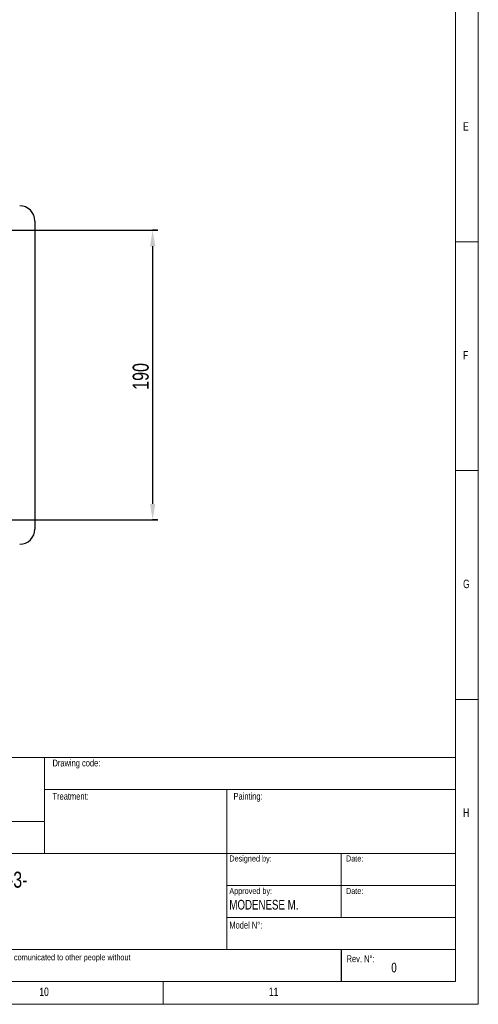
# Model space of a CAD drawing. Header units: millimetres. Extents: x 5 to 589, y 5 to 415.
# Tile 8 of 18: x 489 to 589, y 5 to 220. Entities that reach past the tile are written whole.
import ezdxf

# ---------------------------------------------------------------- set-up
doc = ezdxf.new("R2010")
doc.units = ezdxf.units.MM
doc.header["$PDSIZE"] = -1
doc.layers.add('CONTORNO', color=179, linetype='Continuous')
doc.layers.add('QUOTE', color=1, linetype='Continuous')
doc.styles.add('SLDTEXTSTYLE0', font='TXT', dxfattribs={"width": 0.75})
doc.dimstyles.new('SLDDIMSTYLE0', dxfattribs={"dimtxt": 3.5, "dimasz": 3.5, "dimexe": 0, "dimexo": 0.0625, "dimgap": 0.875, "dimtad": 1, "dimdec": 1, "dimlfac": 3, "dimrnd": 1e-09, "dimzin": 12, "dimdsep": 46, "dimtxsty": 'SLDTEXTSTYLE0', "dimsah": 1, "dimcen": 0.09, "dimadec": 0, "dimazin": 3, "dimtfac": 1, "dimtdec": 3, "dimtofl": 0, "dimtmove": 0, "dimatfit": 3, "dimfxl": 1, "dimfrac": 2, "dimtolj": 1, "dimtzin": 12, "dimarcsym": 0})

# ---------------------------------------------------------------- blocks, each defined once
blk = doc.blocks.new('SW_NOTE_0')
at = {"color": 0, "linetype": 'Continuous', "lineweight": 0, "char_height": 1.3229, "attachment_point": 1, "style": 'SLDTEXTSTYLE0'}
for s, insert in [('This document belongs to OLI Spa / Visam Srl : it must not be comunicated to other people without', (0, 1.71)), ('authorization', (0, -0.06))]:
    blk.add_mtext(s, dxfattribs=dict(at, insert=insert))
blk = doc.blocks.new('SW_NOTE_2')
at = {"color": 0, "linetype": 'Continuous', "lineweight": 0, "char_height": 3.5, "attachment_point": 1, "style": 'SLDTEXTSTYLE0'}
for s, insert in [('MVE1600-3-36_MVE2000-3-', (0, 4.51)), ('36_MVE2300-3-36-60A0', (0, -0.01))]:
    blk.add_mtext(s, dxfattribs=dict(at, insert=insert))
blk = doc.blocks.new('_D_1')
at = {"layer": 'Defpoints', "color": 0}
for p in [(519.32, 174.32), (518.18, 110.99), (519.32, 110.99)]:
    blk.add_point(p, dxfattribs=at)
at = {"layer": 'QUOTE', "color": 0, "lineweight": -2}
for p, q in [((519.26, 174.32), (518.18, 174.32)), ((518.18, 170.82), (518.18, 114.49)), ((519.26, 110.99), (518.18, 110.99))]:
    blk.add_line(p, q, dxfattribs=at)
at = {"layer": 'QUOTE', "color": 0}
for points in [[(517.6, 170.82), (518.77, 170.82), (518.18, 174.32)], [(517.6, 114.49), (518.77, 114.49), (518.18, 110.99)]]:
    blk.add_solid(points, dxfattribs=at)
at = {"layer": 'QUOTE', "color": 0, "insert": (513.81, 142.35), "char_height": 3.5, "attachment_point": 2, "rotation": 90, "style": 'SLDTEXTSTYLE0'}
blk.add_mtext('\\A1;190', dxfattribs=at)

msp = doc.modelspace()

# ---------------------------------------------------------------- linework, layer by layer
at = {"color": 7, "linetype": 'Continuous', "lineweight": 18}
for p, q in [((589.403, 5.095), (589.403, 415.077)), ((584.403, 10.057), (584.403, 410.039)), ((589.403, 171.761), (584.403, 171.761)), ((589.403, 121.761), (584.403, 121.761)), ((589.403, 71.761), (584.403, 71.761)), ((402.204, 59.057), (584.404, 59.057)), ((494.536, 59.057), (494.536, 38.057)), ((534.404, 52.057), (494.536, 52.057)), ((534.404, 52.057), (534.404, 17.057)), ((584.404, 52.057), (534.404, 52.057)), ((494.536, 45.057), (402.204, 45.057)), ((494.536, 38.057), (402.204, 38.057)), ((494.536, 38.057), (584.404, 38.057)), ((559.404, 38.057), (559.404, 24.057)), ((534.404, 31.057), (584.404, 31.057)), ((534.404, 24.057), (584.404, 24.057)), ((442.692, 17.057), (584.404, 17.057)), ((10.014, 10.057), (584.403, 10.057)), ((520.514, 10.095), (520.514, 5.095)), ((5.014, 5.095), (589.403, 5.095))]:
    msp.add_line(p, q, dxfattribs=at)
at = {"color": 7}
msp.add_line((492.433, 176.321), (492.433, 108.987), dxfattribs=at)
for centre, start, end in [((489.1, 176.321), 0, 90), ((489.1, 108.987), 270, 0)]:
    msp.add_arc(centre, 3.333, start, end, dxfattribs=at)
at = {"layer": 'CONTORNO'}
msp.add_line((559.404, 17.057), (559.404, 10.057), dxfattribs=at)
at = {"layer": 'QUOTE'}
for p, q in [((455.183, 174.321), (519.32, 174.321)), ((455.183, 110.987), (519.32, 110.987))]:
    msp.add_line(p, q, dxfattribs=at)

# ---------------------------------------------------------------- block references
at = {"color": 7, "linetype": 'Continuous', "lineweight": 0}
for name, p in [('SW_NOTE_2', (445.546, 29.584)), ('SW_NOTE_0', (444.025, 14.328))]:
    msp.add_blockref(name, p, dxfattribs=at)

# ---------------------------------------------------------------- texts
at = {"color": 7, "linetype": 'Continuous', "lineweight": 0, "attachment_point": 1, "style": 'SLDTEXTSTYLE0'}
for s, insert, char_height in [('E', (586.07, 197.929), 1.852), ('F', (586.07, 147.929), 1.852), ('G', (586.07, 97.929), 1.852), ('Drawing code:', (496.283, 58.598), 1.5), ('Treatment:', (496.283, 51.324), 1.5), ('Painting:', (535.872, 51.324), 1.5), ('H', (586.07, 47.929), 1.852), ('Designed by:', (534.957, 37.635), 1.32292), ('Date:', (560.464, 37.635), 1.3229), ('Approved by:', (534.957, 30.539), 1.32292), ('Date:', (560.464, 30.539), 1.3229), ('MODENESE M.', (534.957, 27.927), 2.11667), ('Model N°:', (534.957, 23.143), 1.5), ('Rev. N°:', (560.596, 15.805), 1.5), ('0', (570.378, 14.184), 2.117), ('10', (493.4, 8.763), 1.8521), ('11', (543.608, 8.763), 1.8521)]:
    msp.add_mtext(s, dxfattribs=dict(at, insert=insert, char_height=char_height))

# ---------------------------------------------------------------- dimensions: what is measured, and where the dimension line sits
at = {"layer": 'QUOTE'}
dim = msp.add_linear_dim(base=(518.184, 110.987), p1=(519.32, 174.321), p2=(519.32, 110.987), angle=90, dimstyle='SLDDIMSTYLE0', dxfattribs=at)
dim.commit()
dim.dimension.update_dxf_attribs({"geometry": '_D_1', "text_midpoint": (518.184, 142.353), "dimtype": 160})

doc.saveas('drawing.dxf')
